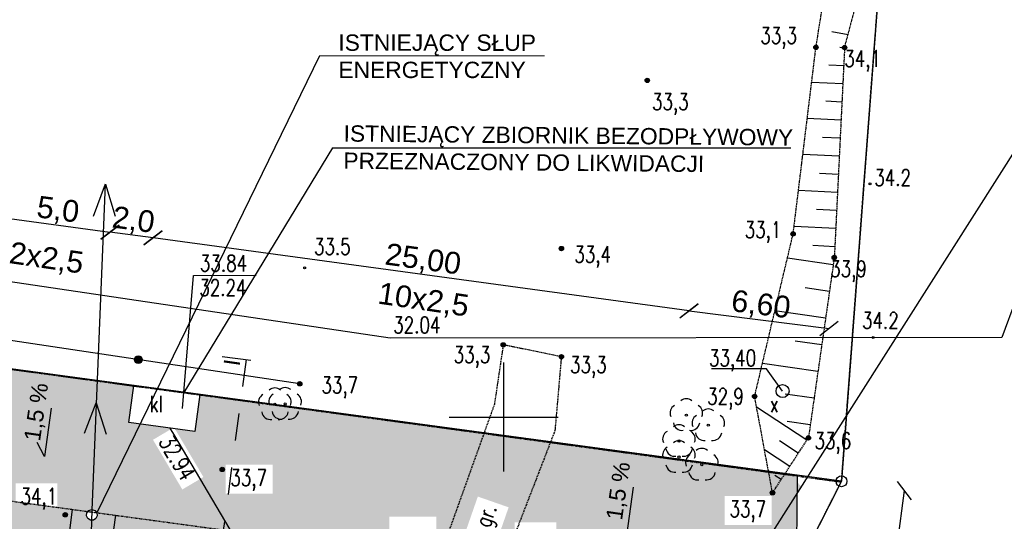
# Model space of a CAD drawing. Header units: millimetres. Extents: x 1427 to 82594, y 2364 to 16149.
# Tile 55 of 58: x 24973 to 25878, y 14273 to 14734. Entities that reach past the tile are written whole.
import ezdxf
from ezdxf.enums import TextEntityAlignment as Align

# ---------------------------------------------------------------- set-up
doc = ezdxf.new("R2010")
doc.units = ezdxf.units.MM
for name, pattern in [('2', [1, 0.5, -0.5]), ('424', [1.5, 1, -0.5]), ('9', [1.75, 1.25, -0.5]), ('901', [0])]:
    doc.linetypes.add(name, pattern=pattern)
for name, color, linetype in [('000_Inne__niezydentyfikowane_', 7, 'Continuous'), ('202-punkt_graniczny', 7, 'Continuous'), ('218-kontur_uzytku_gruntowego', 7, 'Continuous'), ('219-dzialka_ewidencyjna', 7, 'Continuous'), ('drzewo_lisciaste', 7, 'Continuous'), ('jezdnia', 7, 'Continuous'), ('komora_podziemna-Atr17', 7, 'Continuous'), ('ogrodzenie_trwale', 7, 'Continuous'), ('opisy', 7, 'Continuous'), ('osadnik__szambo', 7, 'Continuous'), ('osadnik__szambo-Atr17', 7, 'Continuous'), ('pikieta_naturalna', 7, 'Continuous'), ('pikieta_naturalna-Atr2', 7, 'Continuous'), ('pikieta_sztuczna-Atr2', 7, 'Continuous'), ('przewod_elektroenergetyczny_nis', 7, 'Continuous'), ('przewod_elektroenergetyczny_pod', 7, 'Continuous'), ('przewod_kanalizacyjny', 7, 'Continuous'), ('przewod_wodociagowy', 7, 'Continuous'), ('rzedna-Atr2', 7, 'Continuous'), ('rzedna-Atr3', 7, 'Continuous'), ('skarpa_nieumocniona', 7, 'Continuous'), ('slup_przewodow_napowietrznych', 7, 'Continuous')]:
    doc.layers.add(name, color=color, linetype=linetype)
doc.styles.add('ARIAL', font='arial.ttf')
doc.styles.get("Standard").update_dxf_attribs({"font": 'arial.ttf'})
doc.styles.add('STYL_ARIAL', font='simplex', dxfattribs={"width": 0.75, "oblique": 0.1})
doc.dimstyles.new('ISO-25', dxfattribs={"dimtxt": 2.5, "dimasz": 2.5, "dimexe": 1.25, "dimexo": 0.625, "dimtad": 1, "dimtxsty": 'Standard', "dimcen": 2.5, "dimadec": 0, "dimazin": 0, "dimtfac": 1, "dimtmove": 0, "dimatfit": 3, "dimfxl": 1, "dimarcsym": 0})

# ---------------------------------------------------------------- blocks, each defined once
blk = doc.blocks.new('202')
at = {"color": 0}
blk.add_circle((0, 0), 0.25, dxfattribs=at)
blk = doc.blocks.new('US15')
at = {"color": 7}
blk.add_polyline3d([(0, 0.25, 0), (0.1352, 0.2103, 0), (0.2274, 0.1039, 0), (0.2475, -0.0356, 0), (0.1889, -0.1637, 0), (0.0704, -0.2399, 0), (-0.0704, -0.2399, 0), (-0.1889, -0.1637, 0), (-0.2475, -0.0356, 0), (-0.2274, 0.1039, 0), (-0.1352, 0.2103, 0), (0, 0.25, 0)], dxfattribs=at)
blk = doc.blocks.new('PW01')
at = {"color": 7}
blk.add_polyline3d([(0.045, 0, 0), (0.0318, -0.0318, 0), (0, -0.045, 0), (-0.0318, -0.0318, 0), (-0.045, 0, 0), (-0.0318, 0.0318, 0), (0, 0.045, 0), (0.0318, 0.0318, 0), (0.045, 0, 0)], dxfattribs=at)
blk = doc.blocks.new('801')
at = {"color": 0}
for radius in [0.1, 0.09, 0.08, 0.07, 0.06, 0.05, 0.04, 0.03, 0.02, 0.01]:
    blk.add_circle((0, 0), radius, dxfattribs=at)
blk = doc.blocks.new('922')
at = {"color": 0}
blk.add_circle((0, 0), 0.05, dxfattribs=at)
for centre, radius, start, end in [((0, 0.35), 0.4, 50.114, 129.886), ((-0.35, 0.1), 0.4, 119.8482, 203.5195), ((0.35, 0.1), 0.4, 336.8845, 60.1518), ((-0.2, -0.3), 0.4, 187.477, 278.4788), ((0.2, -0.275), 0.425, 262.6459, 349.6289)]:
    blk.add_arc(centre, radius, start, end, dxfattribs=at)
blk = doc.blocks.new('506')
at = {"color": 0}
blk.add_circle((0, 0), 0.3, dxfattribs=at)
blk = doc.blocks.new('_Oblique')
at = {"color": 0, "linetype": 'ByBlock', "lineweight": -2}
blk.add_line((-0.5, -0.5), (0.5, 0.5), dxfattribs=at)
blk = doc.blocks.new('*D53')
at = {"color": 0, "lineweight": -2, "transparency": 16777216}
blk.add_line((25588.63, 14466.35), (25717.33, 14450.21), dxfattribs=at)
at = {"layer": 'Defpoints', "color": 0, "transparency": 16777216}
for p in [(25717.33, 14450.21), (25556.63, 14211.27), (25685.33, 14195.13)]:
    blk.add_point(p, dxfattribs=at)
at = {"color": 0, "lineweight": -2, "transparency": 16777216, "xscale": 15, "yscale": 15, "zscale": 15}
for p, rotation in [((25588.63, 14466.35), 172.8498639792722), ((25717.33, 14450.21), 352.8498639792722)]:
    blk.add_blockref('_Oblique', p, dxfattribs=dict(at, rotation=rotation))
at = {"color": 0, "transparency": 16777216, "insert": (25654.55, 14470.83), "char_height": 20, "attachment_point": 5, "rotation": 352.84986}
blk.add_mtext('6,60', dxfattribs=at)
blk = doc.blocks.new('*D54')
at = {"color": 0, "lineweight": -2, "transparency": 16777216}
blk.add_line((25588.63, 14466.35), (25095.79, 14533.25), dxfattribs=at)
at = {"layer": 'Defpoints', "color": 0, "transparency": 16777216}
for p in [(25103.08, 14586.97), (25095.79, 14533.25), (25595.93, 14520.08)]:
    blk.add_point(p, dxfattribs=at)
at = {"color": 0, "lineweight": -2, "transparency": 16777216, "xscale": 15, "yscale": 15, "zscale": 15}
for p, rotation in [((25095.79, 14533.25), 172.270558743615), ((25588.63, 14466.35), 352.270558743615)]:
    blk.add_blockref('_Oblique', p, dxfattribs=dict(at, rotation=rotation))
at = {"color": 0, "transparency": 16777216, "insert": (25343.91, 14512.33), "char_height": 20, "attachment_point": 5, "rotation": 352.27056}
blk.add_mtext('25,00', dxfattribs=at)
blk = doc.blocks.new('*D55')
at = {"color": 0, "lineweight": -2, "transparency": 16777216}
blk.add_line((25095.74, 14533.25), (25056.1, 14538.63), dxfattribs=at)
at = {"layer": 'Defpoints', "color": 0, "transparency": 16777216}
for p in [(25056.1, 14538.63), (25021.54, 14283.87), (25061.17, 14278.49)]:
    blk.add_point(p, dxfattribs=at)
at = {"color": 0, "lineweight": -2, "transparency": 16777216, "xscale": 15, "yscale": 15, "zscale": 15}
for p, rotation in [((25056.1, 14538.63), 172.2734560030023), ((25095.74, 14533.25), 352.2734560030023)]:
    blk.add_blockref('_Oblique', p, dxfattribs=dict(at, rotation=rotation))
at = {"color": 0, "transparency": 16777216, "insert": (25077.62, 14548.47), "char_height": 20, "attachment_point": 5, "rotation": 352.27346}
blk.add_mtext('2,0', dxfattribs=at)
blk = doc.blocks.new('*D56')
at = {"color": 0, "lineweight": -2, "transparency": 16777216}
blk.add_line((24957.01, 14552.08), (25056.1, 14538.63), dxfattribs=at)
at = {"layer": 'Defpoints', "color": 0, "transparency": 16777216}
for p in [(25056.1, 14538.63), (24922.44, 14297.32), (25021.54, 14283.87)]:
    blk.add_point(p, dxfattribs=at)
at = {"color": 0, "lineweight": -2, "transparency": 16777216, "xscale": 15, "yscale": 15, "zscale": 15}
for p, rotation in [((24957.01, 14552.08), 172.2734560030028), ((25056.1, 14538.63), 352.2734560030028)]:
    blk.add_blockref('_Oblique', p, dxfattribs=dict(at, rotation=rotation))
at = {"color": 0, "transparency": 16777216, "insert": (25008.26, 14557.88), "char_height": 20, "attachment_point": 5, "rotation": 352.27346}
blk.add_mtext('5,0', dxfattribs=at)
blk = doc.blocks.new('*D60')
at = {"color": 0, "lineweight": -2, "transparency": 16777216}
blk.add_line((25770.59, 14182.24), (25786.73, 14301.15), dxfattribs=at)
at = {"layer": 'Defpoints', "color": 0, "transparency": 16777216}
for p in [(25572.77, 14330.18), (25786.73, 14301.15), (25556.63, 14211.27)]:
    blk.add_point(p, dxfattribs=at)
at = {"color": 0, "lineweight": -2, "transparency": 16777216, "xscale": 15, "yscale": 15, "zscale": 15}
for p, rotation in [((25786.73, 14301.15), 82.2734560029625), ((25770.59, 14182.24), 262.2734560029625)]:
    blk.add_blockref('_Oblique', p, dxfattribs=dict(at, rotation=rotation))
at = {"color": 0, "transparency": 16777216, "insert": (25766.13, 14243.4), "char_height": 20, "attachment_point": 5, "rotation": 82.27346}
blk.add_mtext('6,0', dxfattribs=at)

msp = doc.modelspace()

# ---------------------------------------------------------------- hatches: boundary and pattern name
at = {"transparency": 33554585}
h = msp.add_hatch(color=6, dxfattribs=at)
h.set_gradient(color1=(248, 246, 176), color2=(248, 246, 176))
edge = h.paths.add_edge_path()
edge.add_arc((24960.547, 14413.473), 5, 174.863025, 267.68957, ccw=False)
edge.add_line((24955.567, 14413.92), (24883.604, 14423.671))
edge.add_line((24883.604, 14423.671), (24871.688, 14335.842))
edge.add_arc((24882.445, 14297.315), 40, 0, 105.600109, ccw=False)
edge.add_line((24922.445, 14297.315), (24955.678, 14292.806))
edge.add_line((24955.678, 14292.806), (24960.345, 14408.477))
edge = h.paths.add_edge_path()
edge.add_line((25044.679, 14401.831), (24965.466, 14412.578))
edge.add_arc((24960.547, 14413.473), 5, 267.68957, 349.693435, ccw=False)
edge.add_line((24960.345, 14408.477), (24955.678, 14292.806))
edge.add_line((24955.678, 14292.806), (25036.006, 14281.908))
edge.add_line((25036.006, 14281.908), (25036.811, 14282.837))
edge.add_line((25036.811, 14282.837), (25039.876, 14283.737))
edge.add_line((25039.876, 14283.737), (25044.679, 14401.831))
h.paths.add_polyline_path([(25115.747, 14351.473), (25111.509, 14358.536), (25073.547, 14363.673), (25078.096, 14397.297), (25044.679, 14401.831), (25039.867, 14283.527), (25042.219, 14282.837), (25043.959, 14280.829), (25167.39, 14264.082)])
edge = h.paths.add_edge_path()
edge.add_line((25206.94, 14379.815), (25138.693, 14389.075))
edge.add_line((25138.693, 14389.075), (25134.147, 14355.473))
edge.add_line((25134.147, 14355.473), (25111.509, 14358.536))
edge.add_line((25111.509, 14358.536), (25115.747, 14351.473))
edge.add_line((25115.747, 14351.473), (25167.39, 14264.082))
edge.add_line((25167.39, 14264.082), (25475.503, 14222.278))
edge.add_arc((25476.203, 14221.565), 1, 30.086415, 134.460497, ccw=False)
edge.add_line((25477.068, 14222.066), (25556.634, 14211.271))
edge.add_line((25556.634, 14211.271), (25541.403, 14099.012))
edge.add_line((25541.403, 14099.012), (25560.355, 14097.632))
edge.add_line((25560.355, 14097.632), (25687.832, 14298.152))
edge.add_line((25687.832, 14298.152), (25687.945, 14314.554))
edge.add_line((25687.945, 14314.554), (25600.501, 14325.897))
edge.add_arc((25600.367, 14324.907), 1, 0, 82.273456, ccw=False)
edge.add_arc((25600.367, 14324.907), 1, -180, 0, ccw=False)
edge.add_arc((25600.367, 14324.907), 1, 82.273456, 180, ccw=False)
edge.add_line((25600.501, 14325.897), (25208.107, 14379.456))
edge.add_arc((25207.757, 14380.393), 1, 215.243982, 290.467283, ccw=False)
edge = h.paths.add_edge_path(flags=0)
edge.add_arc((25159.447, 14320.533), 0.2, 0, 360)
edge = h.paths.add_edge_path(flags=0)
edge.add_arc((25159.447, 14320.533), 0.6, 0, 360)
edge = h.paths.add_edge_path(flags=0)
edge.add_arc((25159.447, 14320.533), 1, 0, 360)
edge = h.paths.add_edge_path(flags=16)
edge.add_arc((25159.447, 14320.533), 1.4, 0, 360)
edge = h.paths.add_edge_path(flags=16)
edge.add_arc((25159.447, 14320.533), 1.8, 0, 360)
edge = h.paths.add_edge_path(flags=0)
edge.add_arc((25360.387, 14243.333), 0.2, 0, 360)
edge = h.paths.add_edge_path(flags=0)
edge.add_arc((25360.387, 14243.333), 0.6, 0, 360)
edge = h.paths.add_edge_path(flags=0)
edge.add_arc((25360.387, 14243.333), 1, 0, 360)
edge = h.paths.add_edge_path(flags=16)
edge.add_arc((25360.387, 14243.333), 1.4, 0, 360)
edge = h.paths.add_edge_path(flags=16)
edge.add_arc((25360.387, 14243.333), 1.8, 0, 360)
edge = h.paths.add_edge_path(flags=0)
edge.add_arc((25424.227, 14250.153), 0.2, 0, 360)
edge = h.paths.add_edge_path(flags=0)
edge.add_arc((25424.227, 14250.153), 0.6, 0, 360)
edge = h.paths.add_edge_path(flags=0)
edge.add_arc((25424.227, 14250.153), 1, 0, 360)
edge = h.paths.add_edge_path(flags=16)
edge.add_arc((25424.227, 14250.153), 1.4, 0, 360)
edge = h.paths.add_edge_path(flags=16)
edge.add_arc((25424.227, 14250.153), 1.8, 0, 360)
edge = h.paths.add_edge_path(flags=16)
edge.add_arc((25551.307, 14133.793), 1, 0, 360)
edge = h.paths.add_edge_path(flags=0)
edge.add_arc((25665.307, 14299.093), 0.2, 0, 360)
edge = h.paths.add_edge_path(flags=0)
edge.add_arc((25665.307, 14299.093), 0.6, 0, 360)
edge = h.paths.add_edge_path(flags=0)
edge.add_arc((25665.307, 14299.093), 1, 0, 360)
edge = h.paths.add_edge_path(flags=16)
edge.add_arc((25665.307, 14299.093), 1.4, 0, 360)
edge = h.paths.add_edge_path(flags=16)
edge.add_arc((25665.307, 14299.093), 1.8, 0, 360)
edge = h.paths.add_edge_path()
edge.add_line((25687.747, 14229.073), (25687.907, 14309.073))
edge.add_line((25687.907, 14309.073), (25691.969, 14304.66))
edge.add_line((25691.969, 14304.66), (25560.355, 14097.632))
edge.add_line((25560.355, 14097.632), (25565.309, 14096.918))
edge.add_line((25565.309, 14096.918), (25565.122, 14094.2))
edge.add_line((25565.122, 14094.2), (25629.907, 14088.793))
edge.add_line((25629.907, 14088.793), (25619.325, 13949.67))
edge.add_line((25619.325, 13949.67), (25684.92, 13945.189))
edge.add_line((25684.92, 13945.189), (25685.314, 13950.948))
edge.add_line((25685.314, 13950.948), (25685.892, 14017.033))
edge.add_line((25685.892, 14017.033), (25686.845, 14125.943))
edge.add_arc((25683.995, 14127.975), 3.5, 180, 324.50973, ccw=False)
edge.add_arc((25683.995, 14127.975), 3.5, 34.487771, 180, ccw=False)
edge.add_line((25686.88, 14129.956), (25687.747, 14229.073))
edge = h.paths.add_edge_path(flags=0)
edge.add_arc((25686.007, 14229.273), 0.2, 0, 360)
edge = h.paths.add_edge_path(flags=0)
edge.add_arc((25686.007, 14229.273), 0.6, 0, 360)
edge = h.paths.add_edge_path(flags=16)
edge.add_arc((25686.007, 14229.273), 1, 0, 360)
edge = h.paths.add_edge_path(flags=16)
edge.add_arc((25686.007, 14229.273), 1.4, 0, 360)
edge = h.paths.add_edge_path(flags=17)
edge.add_arc((25686.007, 14229.273), 1.8, 0, 360)
edge = h.paths.add_edge_path(flags=0)
edge.add_arc((25682.107, 14032.833), 0.2, 0, 360)
edge = h.paths.add_edge_path(flags=0)
edge.add_arc((25682.107, 14032.833), 0.6, 0, 360)
edge = h.paths.add_edge_path(flags=0)
edge.add_arc((25682.107, 14032.833), 1, 0, 360)
edge = h.paths.add_edge_path(flags=16)
edge.add_arc((25682.107, 14032.833), 1.4, 0, 360)
edge = h.paths.add_edge_path(flags=16)
edge.add_arc((25682.107, 14032.833), 1.8, 0, 360)
edge = h.paths.add_edge_path(flags=16)
edge.add_arc((25680.469, 13978.019), 3.5, 0, 360)
edge = h.paths.add_edge_path(flags=16)
edge.add_arc((25680.469, 13978.019), 3.15, 0, 360)
edge = h.paths.add_edge_path(flags=0)
edge.add_arc((25680.469, 13978.019), 2.8, 0, 360)
edge = h.paths.add_edge_path(flags=0)
edge.add_arc((25680.469, 13978.019), 2.45, 0, 360)
edge = h.paths.add_edge_path(flags=0)
edge.add_arc((25680.469, 13978.019), 2.1, 0, 360)
edge = h.paths.add_edge_path(flags=0)
edge.add_arc((25680.469, 13978.019), 1.75, 0, 360)
edge = h.paths.add_edge_path(flags=0)
edge.add_arc((25680.469, 13978.019), 1.4, 0, 360)
edge = h.paths.add_edge_path(flags=0)
edge.add_arc((25680.469, 13978.019), 1.05, 0, 360)
edge = h.paths.add_edge_path(flags=0)
edge.add_arc((25680.469, 13978.019), 0.7, 0, 360)
h.paths.add_polyline_path([(25629.907, 14088.793), (25565.122, 14094.2), (25560.485, 14026.878), (25559.866, 14018.449), (25589.514, 14015.84), (25589.022, 14008.639), (25585.669, 13959.566), (25587.877, 13951.819), (25619.325, 13949.67)])
h.paths.add_polyline_path([(24922.901, 14328.402), (24935.658, 14328.961), (24951.791, 14329.404), (24910.997, 14328.125)], flags=16)
h.paths.add_polyline_path([(24969.407, 14281.139), (25007.8, 14281.139), (25007.8, 14307.925), (24969.407, 14307.925)])
h.paths.add_polyline_path([(25095.703, 14347.805), (25122.69, 14302.149), (25142.059, 14313.598), (25115.072, 14359.254)], flags=16)
h.paths.add_polyline_path([(25409.877, 14249.003), (25422.699, 14285.76), (25394.373, 14295.641), (25381.551, 14258.884)], flags=16)
h.paths.add_polyline_path([(25162.383, 14298.161), (25205.597, 14298.161), (25205.597, 14324.947), (25162.383, 14324.947)], flags=16)
h.paths.add_polyline_path([(25312.915, 14250.313), (25356.129, 14250.313), (25356.129, 14277.099), (25312.915, 14277.099)], flags=16)
h.paths.add_polyline_path([(25428.269, 14245.075), (25466.662, 14245.075), (25466.662, 14271.861), (25428.269, 14271.861)], flags=16)
h.paths.add_polyline_path([(25621.325, 14269.513), (25664.539, 14269.513), (25664.539, 14296.299), (25621.325, 14296.299)], flags=16)
h.paths.add_polyline_path([(25530.601, 14157.433), (25573.815, 14157.433), (25573.815, 14184.219), (25530.601, 14184.219)], flags=17)
h.paths.add_polyline_path([(25629.103, 14185.588), (25648.647, 14216.33), (25629.659, 14228.402), (25610.115, 14197.66)], flags=16)
h.paths.add_polyline_path([(25605.909, 14090.189), (25657.159, 14090.189), (25657.159, 14116.975), (25605.909, 14116.975)], flags=16)
h.paths.add_polyline_path([(25630.539, 14013.609), (25673.753, 14013.609), (25673.753, 14040.395), (25630.539, 14040.395)], flags=16)
h = msp.add_hatch(color=1, dxfattribs=at)
h.set_gradient(color1=(228, 162, 119), color2=(228, 162, 119))
h.paths.add_polyline_path([(24955.678, 14292.806), (24922.445, 14297.315), (24909, 14198.223), (24951.629, 14192.44)])
h.paths.add_polyline_path([(24971.991, 14290.593), (24955.678, 14292.806), (24951.629, 14192.44), (24958.546, 14191.501)])
h.paths.add_polyline_path([(25021.537, 14283.871), (24971.991, 14290.593), (24958.546, 14191.501), (25008.092, 14184.779)])
h.paths.add_polyline_path([(25013.007, 14278.893, -1), (25017.007, 14278.893, -1)], flags=16)
h.paths.add_polyline_path([(25013.207, 14278.893, -1), (25016.807, 14278.893, -1)], flags=0)
h.paths.add_polyline_path([(25013.407, 14278.893, -1), (25016.607, 14278.893, -1)], flags=0)
h.paths.add_polyline_path([(25013.607, 14278.893, -1), (25016.407, 14278.893, -1)], flags=0)
h.paths.add_polyline_path([(25013.807, 14278.893, -1), (25016.207, 14278.893, -1)], flags=0)
h.paths.add_polyline_path([(25014.007, 14278.893, -1), (25016.007, 14278.893, -1)], flags=0)
h.paths.add_polyline_path([(25014.207, 14278.893, -1), (25015.807, 14278.893, -1)], flags=0)
h.paths.add_polyline_path([(25014.407, 14278.893, -1), (25015.607, 14278.893, -1)], flags=0)
h.paths.add_polyline_path([(25014.607, 14278.893, -1), (25015.407, 14278.893, -1)], flags=0)
h.paths.add_polyline_path([(25014.807, 14278.893, -1), (25015.207, 14278.893, -1)], flags=0)
h.paths.add_polyline_path([(25110.72, 14271.771), (25061.174, 14278.493), (25047.729, 14179.401), (25097.275, 14172.679)])
h.paths.add_polyline_path([(25160.266, 14265.049), (25110.72, 14271.771), (25097.275, 14172.679), (25146.821, 14165.957)])
h.paths.add_polyline_path([(25167.39, 14264.082), (25160.266, 14265.049), (25146.821, 14165.957), (25196.367, 14159.234), (25202.526, 14204.624)])
h.paths.add_polyline_path([(25259.358, 14251.604), (25209.812, 14258.326), (25202.526, 14204.624), (25232.223, 14154.369), (25245.914, 14152.512)])
h.paths.add_polyline_path([(25209.812, 14258.326), (25167.39, 14264.082), (25202.526, 14204.624)])
h.paths.add_polyline_path([(25201.307, 14227.713, -1), (25201.707, 14227.713, -1)], flags=0)
h.paths.add_polyline_path([(25200.907, 14227.713, -1), (25202.107, 14227.713, -1)], flags=0)
h.paths.add_polyline_path([(25200.507, 14227.713, -1), (25202.507, 14227.713, -1)], flags=16)
h.paths.add_polyline_path([(25200.107, 14227.713, -1), (25202.907, 14227.713, -1)], flags=0)
h.paths.add_polyline_path([(25199.707, 14227.713, -1), (25203.307, 14227.713, -1)], flags=16)
h.paths.add_polyline_path([(25308.904, 14244.882), (25259.358, 14251.604), (25245.914, 14152.512), (25295.46, 14145.79)])
h.paths.add_polyline_path([(25358.45, 14238.16), (25308.904, 14244.882), (25295.46, 14145.79), (25345.006, 14139.067)])
h.paths.add_polyline_path([(25407.996, 14231.437), (25360.229, 14237.918), (25357.301, 14137.399), (25394.552, 14132.345)])
h.paths.add_polyline_path([(25457.542, 14224.715), (25407.996, 14231.437), (25394.552, 14132.345), (25444.098, 14125.623)])
h.paths.add_polyline_path([(25441.447, 14144.253, -1), (25441.847, 14144.253, -1)], flags=0)
h.paths.add_polyline_path([(25441.047, 14144.253, -1), (25442.247, 14144.253, -1)], flags=0)
h.paths.add_polyline_path([(25440.647, 14144.253, -1), (25442.647, 14144.253, -1)], flags=0)
h.paths.add_polyline_path([(25440.247, 14144.253, -1), (25443.047, 14144.253, -1)], flags=0)
h.paths.add_polyline_path([(25439.847, 14144.253, -1), (25443.447, 14144.253, -1)], flags=16)
h.paths.add_polyline_path([(25360.229, 14237.918), (25358.45, 14238.16), (25345.006, 14139.067), (25357.301, 14137.399)])
h.paths.add_polyline_path([(25507.088, 14217.993), (25477.068, 14222.066, -0.1320361), (25477.203, 14221.565, -0.9766602), (25475.204, 14221.517), (25474.67, 14220.761), (25471.764, 14222.786), (25457.542, 14224.715), (25445.367, 14134.978), (25449.408, 14124.902), (25493.644, 14118.901)])
h.paths.add_polyline_path([(25480.019, 14193.821, -1), (25482.019, 14193.821, -1)], flags=16)
h.paths.add_polyline_path([(25556.634, 14211.271), (25507.088, 14217.993), (25493.644, 14118.901), (25543.19, 14112.178), (25544.302, 14120.378, -0.0991761), (25541.678, 14122.108), (25544.892, 14124.725)])
h.paths.add_polyline_path([(25506.543, 14161.595, -1), (25504.543, 14161.595, -1)], flags=16)
h.paths.add_polyline_path([(25544.987, 14156.273, -1), (25545.387, 14156.273, -1)], flags=0)
h.paths.add_polyline_path([(25544.587, 14156.273, -1), (25545.787, 14156.273, -1)], flags=0)
h.paths.add_polyline_path([(25544.187, 14156.273, -1), (25546.187, 14156.273, -1)], flags=0)
h.paths.add_polyline_path([(25543.787, 14156.273, -1), (25546.587, 14156.273, -1)], flags=0)
h.paths.add_polyline_path([(25543.387, 14156.273, -1), (25546.987, 14156.273, -1)], flags=16)
h.paths.add_polyline_path([(24901.485, 14193.331), (24939.878, 14193.331), (24939.878, 14220.117), (24901.485, 14220.117)], flags=9)
h.paths.add_polyline_path([(24969.407, 14281.139), (25007.8, 14281.139), (25007.8, 14307.925), (24969.407, 14307.925)], flags=9)
h.paths.add_polyline_path([(25054.563, 14237.741), (25092.956, 14237.741), (25092.956, 14264.527), (25054.563, 14264.527)], flags=25)
h.paths.add_polyline_path([(25210.743, 14225.501), (25253.957, 14225.501), (25253.957, 14252.287), (25210.743, 14252.287)], flags=24)
h.paths.add_polyline_path([(25195.744, 14193.221), (25225.724, 14142.489), (25245.095, 14153.936), (25215.114, 14204.668)], flags=9)
h.paths.add_polyline_path([(25250.606, 14169.227), (25345.844, 14169.227), (25345.844, 14214.942), (25250.606, 14214.942)], flags=9)
h.paths.add_polyline_path([(25291.881, 14120.561), (25344.202, 14120.561), (25344.202, 14147.347), (25291.881, 14147.347)], flags=9)
h.paths.add_polyline_path([(25379.261, 14159.015), (25405.69, 14159.015), (25405.69, 14189.015), (25379.261, 14189.015)], flags=24)
h.paths.add_polyline_path([(25444.121, 14128.181), (25487.335, 14128.181), (25487.335, 14154.967), (25444.121, 14154.967)], flags=9)
h.paths.add_polyline_path([(25530.601, 14157.433), (25573.815, 14157.433), (25573.815, 14184.219), (25530.601, 14184.219)], flags=9)
h = msp.add_hatch(color=1, dxfattribs=at)
h.set_gradient(color1=(88, 186, 72), color2=(88, 186, 72), tint=1)
h.paths.add_polyline_path([(25061.174, 14278.493), (25044.047, 14280.817), (25044.465, 14277.919), (25043.293, 14275.357), (25040.923, 14273.833), (25038.107, 14273.833), (25035.737, 14275.357), (25034.565, 14277.919), (25034.967, 14280.709), (25036.006, 14281.908), (25021.537, 14283.871), (25008.092, 14184.779), (25047.729, 14179.401)])
h.paths.add_polyline_path([(25038.827, 14253.813, -1), (25039.227, 14253.813, -1)], flags=0)
h.paths.add_polyline_path([(25038.627, 14253.813, -1), (25039.427, 14253.813, -1)], flags=0)
h.paths.add_polyline_path([(25038.427, 14253.813, -1), (25039.627, 14253.813, -1)], flags=0)
h.paths.add_polyline_path([(25038.227, 14253.813, -1), (25039.827, 14253.813, -1)], flags=0)
h.paths.add_polyline_path([(25038.027, 14253.813, -1), (25040.027, 14253.813, -1)], flags=0)
h.paths.add_polyline_path([(25037.827, 14253.813, -1), (25040.227, 14253.813, -1)], flags=0)
h.paths.add_polyline_path([(25037.627, 14253.813, -1), (25040.427, 14253.813, -1)], flags=0)
h.paths.add_polyline_path([(25037.427, 14253.813, -1), (25040.627, 14253.813, -1)], flags=0)
h.paths.add_polyline_path([(25037.227, 14253.813, -1), (25040.827, 14253.813, -1)], flags=0)
h.paths.add_polyline_path([(25037.027, 14253.813, -1), (25041.027, 14253.813, -1)], flags=16)

# ---------------------------------------------------------------- linework, layer by layer
at = {"color": 1}
for p, q in [((25248.778, 14700.475), (25044.063, 14280.709)), ((25260.66, 14616.179), (25124.165, 14391.364)), ((25260.66, 14616.179), (25682.041, 14616.179))]:
    msp.add_line(p, q, dxfattribs=at)
at = {"color": 1, "lineweight": 0}
msp.add_line((25248.778, 14700.475), (25455.561, 14700.475), dxfattribs=at)
at = {"color": 1, "linetype": '2', "lineweight": 30, "ltscale": 50}
for p, q in [((24812.747, 14433.273), (25728.347, 14309.073)), ((25728.347, 14309.073), (25687.747, 14229.032))]:
    msp.add_line(p, q, dxfattribs=at)
at = {"color": 0, "linetype": '2', "ltscale": 50}
msp.add_line((25181.488, 14421.463), (25138.19, 14102.338), dxfattribs=at)
at = {"color": 0}
msp.add_line((25159.226, 14424.484), (25185.623, 14420.902), dxfattribs=at)
for p, q in [((25687.945, 14314.554), (24960.538, 14413.247)), ((25002.078, 14376.853), (24996.06, 14332.499)), ((24996.06, 14332.499), (24989.271, 14345.265)), ((25687.945, 14314.554), (25685.892, 14017.033)), ((25537.175, 14304.253), (25531.157, 14259.898)), ((25021.537, 14283.871), (25008.092, 14184.779)), ((25061.174, 14278.493), (25047.729, 14179.401))]:
    msp.add_line(p, q)
at = {"layer": '000_Inne__niezydentyfikowane_', "color": 7}
msp.add_polyline3d([(25719.985, 14722.785, 0), (25734.839, 14720.295, 0)], dxfattribs=at)
at = {"layer": '218-kontur_uzytku_gruntowego', "color": 3, "linetype": '2'}
for points in [[(25784.357, 15049.659, 0), (25728.347, 14309.073, 0)], [(24960.347, 14413.273, 0), (25728.347, 14309.073, 0)], [(25687.747, 14229.073, 0), (25728.347, 14309.073, 0)]]:
    msp.add_polyline3d(points, dxfattribs=at)
at = {"layer": '218-kontur_uzytku_gruntowego', "linetype": '2'}
msp.add_polyline3d([(24922.445, 14297.315, 0), (25556.634, 14211.271, 0)], dxfattribs=at)
at = {"layer": '219-dzialka_ewidencyjna', "color": 7}
for points in [[(25784.405, 15049.655, 0), (25728.747, 14309.673, 0)], [(25728.747, 14309.673, 0), (24960.547, 14413.473, 0)], [(25728.747, 14309.673, 0), (25687.747, 14229.073, 0)]]:
    msp.add_polyline3d(points, dxfattribs=at)
at = {"layer": 'jezdnia', "color": 7, "linetype": '424'}
for points in [[(25471.167, 14424.133, 0), (25417.727, 14435.033, 0), (25409.587, 14380.413, 0), (25360.387, 14243.333, 0), (25356.687, 14116.333, 0)], [(25471.167, 14424.133, 0), (25465.267, 14356.253, 0), (25424.227, 14250.153, 0), (25441.647, 14144.253, 0), (25457.547, 14104.613, 0)]]:
    msp.add_polyline3d(points, dxfattribs=at)
at = {"layer": 'ogrodzenie_trwale', "color": 7, "linetype": '901'}
msp.add_polyline3d([(25230.587, 14399.253, 0), (24852.007, 14455.833, 0)], dxfattribs=at)
at = {"layer": 'ogrodzenie_trwale', "color": 7}
for radius in [3.5, 3.15, 2.8, 2.45, 2.1, 1.75, 1.4, 1.05, 0.7]:
    msp.add_circle((25082.235, 14421.425), radius, dxfattribs=at)
at = {"layer": 'opisy', "color": 7}
for points in [[(25418.147, 14318.673, 0), (25418.147, 14418.673, 0)], [(25368.147, 14368.673, 0), (25468.147, 14368.673, 0)]]:
    msp.add_polyline3d(points, dxfattribs=at)
at = {"layer": 'osadnik__szambo', "color": 34}
msp.add_polyline3d([(25078.147, 14397.673, 0), (25138.747, 14389.473, 0), (25134.147, 14355.473, 0), (25073.547, 14363.673, 0), (25078.147, 14397.673, 0)], dxfattribs=at)
at = {"layer": 'przewod_elektroenergetyczny_nis', "color": 1}
for points in [[(25030.867, 13984.167, 0), (25039.847, 14283.023, 0), (25052.033, 14582.649, 0), (25060.799, 14553.143, 0)], [(25040.931, 14553.381, 0), (25052.055, 14582.881, 0)], [(25032.647, 14353.867, 0), (25043.605, 14381.911, 0), (25052.705, 14352.939, 0)]]:
    msp.add_polyline3d(points, dxfattribs=at)
at = {"layer": 'przewod_elektroenergetyczny_pod', "color": 1}
msp.add_polyline3d([(25473.825, 13961.521, 0), (26124.147, 14984.473, 0)], dxfattribs=at)
at = {"layer": 'przewod_kanalizacyjny', "color": 34}
msp.add_polyline3d([(25284.147, 14066.473, 0), (25277.547, 14077.673, 0), (25115.747, 14351.473, 0), (25111.547, 14358.473, 0)], dxfattribs=at)
at = {"layer": 'przewod_wodociagowy', "color": 5}
msp.add_polyline3d([(25935.747, 14578.273, 0), (25915.547, 14548.473, 0), (25876.147, 14441.873, 0), (25313.747, 14441.073, 0), (24889.947, 14504.073, 0)], dxfattribs=at)
at = {"layer": 'rzedna-Atr2', "color": 7}
for points in [[(25122.947, 14376.673, 0), (25133.073, 14498.787, 0), (25190.713, 14498.961, 0)], [(25674.587, 14392.613, 0), (25659.747, 14412.873, 0), (25609.107, 14412.873, 0)]]:
    msp.add_polyline3d(points, dxfattribs=at)
at = {"layer": 'skarpa_nieumocniona', "color": 7, "linetype": '9'}
for points in [[(25731.587, 14708.113, 0), (25806.747, 14989.673, 0)], [(25705.247, 14708.393, 0), (25717.947, 14787.673, 0)], [(25648.867, 14387.673, 0), (25684.287, 14536.913, 0), (25705.247, 14708.393, 0)], [(25731.587, 14708.113, 0), (25722.127, 14515.313, 0), (25698.307, 14349.553, 0)], [(25665.307, 14299.093, 0), (25648.867, 14387.673, 0)], [(25665.307, 14299.093, 0), (25698.307, 14349.553, 0)]]:
    msp.add_polyline3d(points, dxfattribs=at)
at = {"layer": 'skarpa_nieumocniona', "color": 7}
for points in [[(25731.579, 14707.947, 0), (25727.255, 14708.159, 0)], [(25730.763, 14691.333, 0), (25717.045, 14692.007, 0)], [(25729.949, 14674.719, 0), (25701.303, 14676.125, 0)], [(25729.133, 14658.105, 0), (25714.207, 14658.837, 0)], [(25728.319, 14641.491, 0), (25697.255, 14643.015, 0)], [(25727.503, 14624.877, 0), (25711.367, 14625.669, 0)], [(25726.687, 14608.263, 0), (25693.209, 14609.905, 0)], [(25725.873, 14591.649, 0), (25708.529, 14592.501, 0)], [(25725.057, 14575.035, 0), (25689.161, 14576.797, 0)], [(25724.243, 14558.421, 0), (25705.691, 14559.331, 0)], [(25723.427, 14541.807, 0), (25685.115, 14543.687, 0)], [(25722.611, 14525.193, 0), (25702.295, 14526.191, 0)], [(25721.169, 14508.639, 0), (25679.015, 14514.697, 0)], [(25717.643, 14484.113, 0), (25695.457, 14487.301, 0)], [(25714.119, 14459.585, 0), (25667.523, 14466.281, 0)], [(25710.595, 14435.059, 0), (25686.187, 14438.567, 0)], [(25707.069, 14410.533, 0), (25656.033, 14417.867, 0)], [(25703.545, 14386.005, 0), (25676.917, 14389.831, 0)], [(25696.919, 14347.431, 0), (25650.729, 14377.639, 0)], [(25700.021, 14361.479, 0), (25678.905, 14364.513, 0)], [(25689.035, 14335.377, 0), (25671.701, 14346.713, 0)], [(25681.153, 14323.323, 0), (25657.999, 14338.463, 0)], [(25673.269, 14311.267, 0), (25667.453, 14315.073, 0)], [(25665.385, 14299.213, 0), (25665.271, 14299.289, 0)]]:
    msp.add_polyline3d(points, dxfattribs=at)

# ---------------------------------------------------------------- block references
at = {"layer": '202-punkt_graniczny', "color": 7, "xscale": 20, "yscale": 20, "zscale": 20}
msp.add_blockref('202', (25728.747, 14309.673), dxfattribs=at)
at = {"layer": 'drzewo_lisciaste', "color": 3, "xscale": 20, "yscale": 20, "zscale": 20}
for p in [(25207.757, 14380.393), (25217.197, 14380.745), (25586.091, 14370.465), (25606.291, 14361.197), (25579.293, 14346.625), (25579.311, 14331.967), (25600.367, 14324.907)]:
    msp.add_blockref('922', p, dxfattribs=at)
at = {"layer": 'jezdnia', "color": 7, "xscale": 20, "yscale": 20, "zscale": 20}
for p in [(25417.727, 14435.033, 665.06), (25471.167, 14424.133, 665.62)]:
    msp.add_blockref('801', p, dxfattribs=at)
at = {"layer": 'ogrodzenie_trwale', "color": 7, "xscale": 20, "yscale": 20, "zscale": 20}
msp.add_blockref('506', (25674.587, 14392.613, 667.9), dxfattribs=at)
at = {"layer": 'pikieta_naturalna', "color": 7, "xscale": 20, "yscale": 20, "zscale": 20}
for p in [(25754.947, 14583.073), (25235.147, 14505.673), (25757.747, 14441.673)]:
    msp.add_blockref('PW01', p, dxfattribs=at)
at = {"layer": 'pikieta_naturalna-Atr2', "color": 7, "xscale": 20, "yscale": 20, "zscale": 20}
for p in [(25705.247, 14708.393, 665.5), (25731.587, 14708.113, 681.02), (25550.127, 14677.953, 665.86), (25684.287, 14536.913, 661.88), (25471.227, 14523.533, 667.14), (25722.127, 14515.313, 677.14), (25230.587, 14399.253, 673.9), (25648.867, 14387.673, 658.78), (25698.307, 14349.553, 672.86), (25159.447, 14320.533, 673.62), (25665.307, 14299.093, 674.8)]:
    msp.add_blockref('801', p, dxfattribs=at)
at = {"layer": 'pikieta_sztuczna-Atr2', "color": 7, "xscale": 20, "yscale": 20, "zscale": 20}
msp.add_blockref('801', (25015.007, 14278.893, 681.98), dxfattribs=at)
at = {"layer": 'slup_przewodow_napowietrznych', "color": 7, "xscale": 20, "yscale": 20, "zscale": 20}
msp.add_blockref('US15', (25039.515, 14278.631), dxfattribs=at)

# ---------------------------------------------------------------- texts
at = {"attachment_point": 1, "style": 'ARIAL'}
for s, insert, char_height, rotation in [('{\\C240;\\c2367469;ISTNIEJĄCY SŁUP ^JENERGETYCZNY}', (25266.164, 14720.204), 15, 359.984437), ('\\A1;{\\C240;\\c2367469;ISTNIEJĄCY ZBIORNIK BEZODPŁYWOWY \\PPRZEZNACZONY DO LIKWIDACJI}', (25271.072, 14636.813), 15, 359.477649), ('\\A1;{\\C240;\\c2367469;2x2,5}', (24965.512, 14530.055), 20, 351.683719), ('\\A1;{\\C240;\\c2367469;10x2,5}', (25304.468, 14492.858), 20, 351.683719), ('I', (25160.468, 14416.987), 15, 81.794334), ('1,5 %', (24976.966, 14347.995), 15, 81.794334), ('1,5 %', (25512.064, 14275.395), 15, 81.794334)]:
    msp.add_mtext_dynamic_manual_height_columns(s, width=850.08319, gutter_width=12.5, heights=[0], dxfattribs=dict(at, insert=insert, char_height=char_height, rotation=rotation))
at = {"layer": 'jezdnia', "color": 7, "style": 'STYL_ARIAL', "width": 0.75}
for p in [(25372.141, 14433.525), (25479.141, 14424.207)]:
    msp.add_text('33,3', height=15, dxfattribs=at).set_placement(p, align=Align.TOP_LEFT)
msp.add_text('j.gr.', height=15, rotation=70.7693, dxfattribs=at).set_placement((25387.919, 14261.959), align=Align.TOP_LEFT)
at = {"layer": 'komora_podziemna-Atr17', "color": 7, "style": 'STYL_ARIAL', "width": 0.75}
msp.add_text('x', height=15, dxfattribs=at).set_placement((25662.823, 14368.779), align=Align.BOTTOM_LEFT)
at = {"layer": 'ogrodzenie_trwale', "color": 7, "style": 'STYL_ARIAL', "width": 0.75}
msp.add_text('33,40', height=15, dxfattribs=at).set_placement((25606.877, 14430.493), align=Align.TOP_LEFT)
at = {"layer": 'osadnik__szambo-Atr17', "color": 34, "style": 'STYL_ARIAL', "width": 0.75}
msp.add_text('kl', height=15, dxfattribs=at).set_placement((25092.747, 14368.707), align=Align.BOTTOM_LEFT)
at = {"layer": 'pikieta_naturalna-Atr2', "color": 7, "style": 'STYL_ARIAL', "width": 0.75}
for s, p in [('33,3', (25654.113, 14726.681)), ('34,1', (25731.341, 14705.609)), ('33,3', (25554.521, 14665.883)), ('33,1', (25639.715, 14548.329)), ('33,4', (25483.085, 14525.711)), ('33,9', (25718.307, 14512.379)), ('33,7', (25250.587, 14405.503)), ('32,9', (25605.229, 14395.089)), ('33,6', (25703.955, 14354.537)), ('33,7', (25166.847, 14320.483)), ('33,7', (25625.789, 14291.835))]:
    msp.add_text(s, height=15, dxfattribs=at).set_placement(p, align=Align.TOP_LEFT)
for s, p in [('34.2', (25758.887, 14576.647)), ('33.5', (25243.747, 14513.307)), ('34.2', (25747.641, 14445.431))]:
    msp.add_text(s, height=15, dxfattribs=at).set_placement(p, align=Align.BOTTOM_LEFT)
at = {"layer": 'pikieta_sztuczna-Atr2', "color": 7, "style": 'STYL_ARIAL', "width": 0.75}
msp.add_text('34,1', height=15, dxfattribs=at).set_placement((24973.871, 14303.461), align=Align.TOP_LEFT)
at = {"layer": 'rzedna-Atr2', "color": 34, "style": 'STYL_ARIAL', "width": 0.75}
msp.add_text('33.84', height=15, dxfattribs=at).set_placement((25138.829, 14498.053), align=Align.BOTTOM_LEFT)
at = {"layer": 'rzedna-Atr2', "color": 5, "style": 'STYL_ARIAL', "width": 0.75}
msp.add_text('32.04', height=15, rotation=0.081, dxfattribs=at).set_placement((25316.625, 14441.201), align=Align.BOTTOM_LEFT)
at = {"layer": 'rzedna-Atr2', "color": 34, "style": 'STYL_ARIAL', "width": 0.75}
msp.add_text('32.94', height=15, rotation=300.587, dxfattribs=at).set_placement((25096.535, 14343.941), align=Align.BOTTOM_LEFT)
at = {"layer": 'rzedna-Atr3', "color": 34, "style": 'STYL_ARIAL', "width": 0.75}
msp.add_text('32.24', height=15, dxfattribs=at).set_placement((25138.325, 14475.577), align=Align.BOTTOM_LEFT)

# ---------------------------------------------------------------- dimensions: what is measured, and where the dimension line sits
at = {"color": 1}
for p1, p2, distance, text, picture, middle in [((25595.925, 14520.079), (25103.079, 14586.972), 54.219, '25,00', '*D54', (25343.911, 14512.329)), ((24922.445, 14297.315), (25021.537, 14283.871), 257.094, '5,0', '*D56', (25008.256, 14557.882)), ((25061.174, 14278.493), (25021.537, 14283.871), -257.094, '2,0', '*D55', (25077.62, 14548.471)), ((25556.634, 14211.271), (25685.329, 14195.126), 257.082, '6,60', '*D53', (25654.554, 14470.827)), ((25556.634, 14211.271), (25572.768, 14330.181), -215.919, '6,0', '*D60', (25766.131, 14243.396))]:
    dim = msp.add_aligned_dim(p1=p1, p2=p2, distance=distance, text=text, dimstyle='ISO-25', override={"dimtxt": 20, "dimasz": 15, "dimblk1": 'Oblique', "dimblk2": 'Oblique', "dimsah": 1, "dimse1": 1, "dimse2": 1, "dimtmove": 2}, dxfattribs=at)
    dim.commit()
    dim.dimension.update_dxf_attribs({"geometry": picture, "text_midpoint": middle})

doc.saveas('drawing.dxf')
